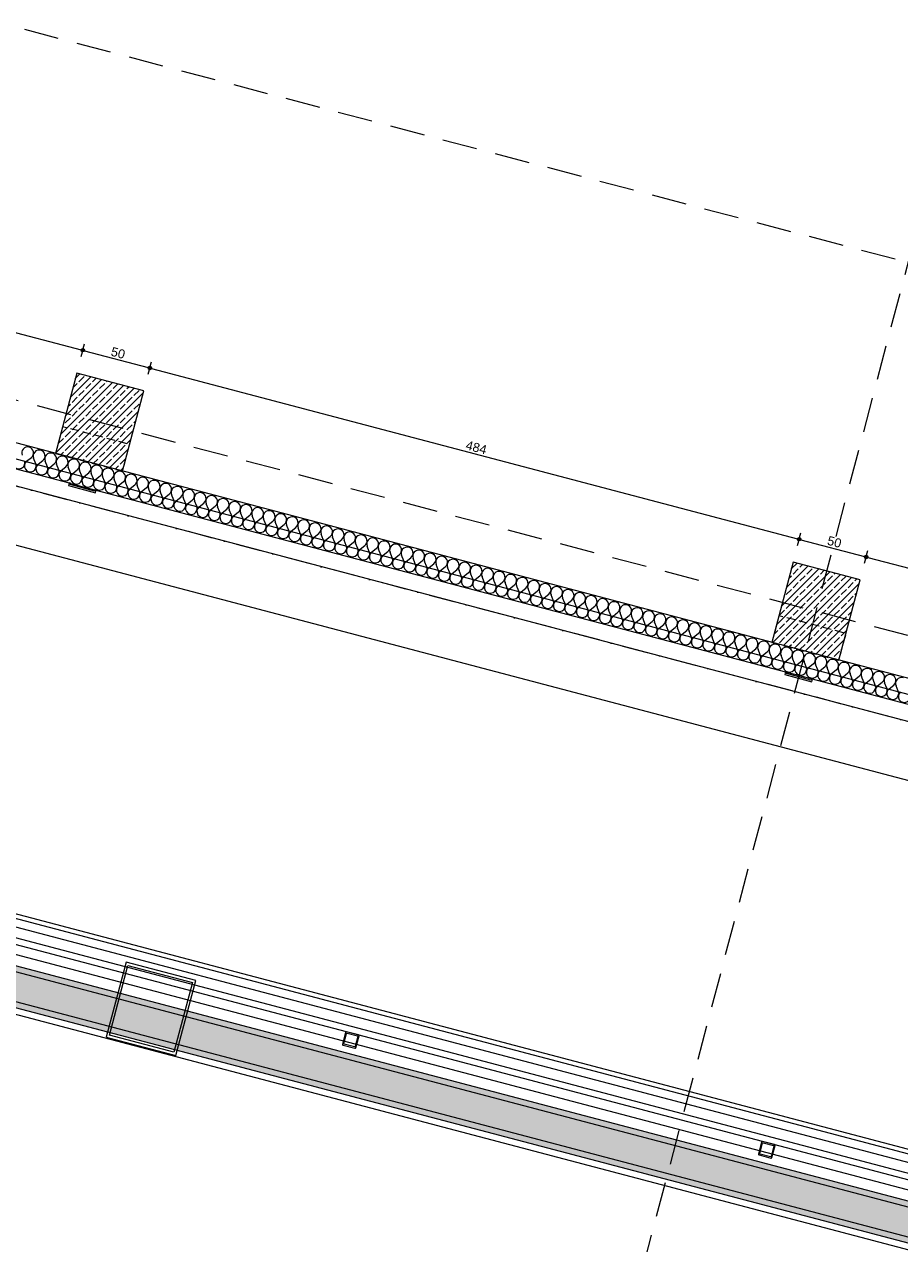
# Model space of a CAD drawing. Header units: millimetres. Extents: x -176817 to 18864955, y -12996033 to 201123.
# Tile 23 of 256: x 42398 to 48706, y 17323 to 26113. Entities that reach past the tile are written whole.
import ezdxf
from ezdxf.enums import TextEntityAlignment as Align

# ---------------------------------------------------------------- set-up
doc = ezdxf.new("R2010")
doc.units = ezdxf.units.MM
doc.header["$MEASUREMENT"] = 0
for name, pattern in [('Kropki i Kreski', [360, 180, -90, 0, -90]), ('Przerywana długa', [390, 250, -140]), ('Przerywana gęsta', [90, 60, -30])]:
    doc.linetypes.add(name, pattern=pattern)
for name, color, linetype in [('213-A Wymiarowanie wewnętrzne', 7, 'Continuous'), ('231-A Ściany zewnętrzne', 7, 'Continuous'), ('291-A Obróbka blacharska', 7, 'Continuous'), ('292-PPOŻ - Linie', 7, 'Continuous'), ('410-K Osie', 7, 'Continuous'), ('440-K Słupy', 7, 'Continuous'), ('822-IST-Brama zachodnia belki', 7, 'Continuous'), ('822-IST-Brama zachodnia słupy', 7, 'Continuous')]:
    doc.layers.add(name, color=color, linetype=linetype)
doc.styles.add('STYL_AUTOMATYCZNY_4', font='arial.ttf')
doc.styles.add('STYL_AUTOMATYCZNY_8', font='ARIALN.TTF')
doc.dimstyles.new('STYL_AUTOMATYCZNY__2', dxfattribs={"dimtxt": 64.999998, "dimasz": 47.5, "dimexe": 0.18, "dimexo": 0.0625, "dimgap": 0, "dimtad": 1, "dimdec": 1, "dimlfac": 0.1, "dimzin": 0, "dimdsep": 46, "dimtxsty": 'STYL_AUTOMATYCZNY_4', "dimblk": 'ARROWHEAD_11', "dimblk1": 'ARROWHEAD_11', "dimblk2": 'ARROWHEAD_11', "dimcen": 0.09, "dimclrd": 1, "dimclre": 1, "dimclrt": 1, "dimazin": 0, "dimtfac": 1, "dimtdec": 4, "dimtmove": 0, "dimatfit": 3, "dimfxl": 0, "dimtolj": 1, "dimtzin": 0, "dimarcsym": 0})
doc.dimstyles.new('STYL_AUTOMATYCZNY__3', dxfattribs={"dimtxt": 64.999998, "dimasz": 47.5, "dimexe": 0.18, "dimexo": 0.0625, "dimgap": 0, "dimtad": 1, "dimdec": 1, "dimlfac": 0.1, "dimzin": 0, "dimdsep": 46, "dimtxsty": 'STYL_AUTOMATYCZNY_4', "dimblk": 'ARROWHEAD_11', "dimblk1": 'ARROWHEAD_11', "dimblk2": 'ARROWHEAD_11', "dimcen": 0.09, "dimclrd": 30, "dimclre": 30, "dimclrt": 30, "dimazin": 0, "dimtfac": 1, "dimtdec": 4, "dimtmove": 0, "dimatfit": 3, "dimfxl": 0, "dimtolj": 1, "dimtzin": 0, "dimarcsym": 0})
pattern_1 = [(45, (0, 0), (-49.497475, 49.497475), []), (45, (-24.75, 24.75), (-49.497475, 49.497475), [52.5, -17.5])]

# ---------------------------------------------------------------- blocks, each defined once
blk = doc.blocks.new('Strop_44_2', base_point=(42622, 23018.8))
at = {"layer": '440-K Słupy', "color": 7, "linetype": 'Przerywana gęsta', "lineweight": 0, "flags": 128}
blk.add_lwpolyline([(42622, 23018.8), (43105.4, 22891.2), (43156.5, 23084.6), (42673, 23212.2)], close=True, dxfattribs=at)
blk = doc.blocks.new('Strop_45_2', base_point=(47785.2, 21656.3))
at = {"layer": '440-K Słupy', "color": 7, "linetype": 'Przerywana gęsta', "lineweight": 0, "flags": 128}
blk.add_lwpolyline([(47785.2, 21656.3), (48268.7, 21528.8), (48319.7, 21722.1), (47836.3, 21849.7)], close=True, dxfattribs=at)
blk = doc.blocks.new('*X1315')
at = {"layer": '231-A Ściany zewnętrzne', "color": 7, "linetype": 'Continuous', "lineweight": 0}
for p, q in [((42413.9, 22962.9), (42447.6, 22989.5)), ((42480.3, 22945.4), (42464.1, 22985.1)), ((42496.8, 22941), (42530.4, 22967.6)), ((42563.1, 22923.5), (42547, 22963.2)), ((42579.7, 22919.1), (42613.3, 22945.7)), ((42646, 22901.6), (42629.9, 22941.3)), ((42662.6, 22897.3), (42696.2, 22923.8)), ((42728.9, 22879.8), (42712.8, 22919.5)), ((42745.5, 22875.4), (42779.1, 22902)), ((42811.8, 22857.9), (42795.6, 22897.6)), ((42828.3, 22853.5), (42861.9, 22880.1)), ((42894.6, 22836), (42878.5, 22875.7)), ((42911.2, 22831.6), (42944.8, 22858.2)), ((42977.5, 22814.1), (42961.4, 22853.9)), ((42994.1, 22809.8), (43027.7, 22836.4)), ((43060.4, 22792.3), (43044.3, 22832)), ((43077, 22787.9), (43110.6, 22814.5)), ((43143.3, 22770.4), (43127.2, 22810.1)), ((43159.8, 22766), (43193.5, 22792.6)), ((43226.1, 22748.5), (43210, 22788.3)), ((43242.7, 22744.2), (43276.3, 22770.8)), ((43309, 22726.7), (43292.9, 22766.4)), ((43325.6, 22722.3), (43359.2, 22748.9)), ((43391.9, 22704.8), (43375.8, 22744.5)), ((43408.5, 22700.4), (43442.1, 22727)), ((43474.8, 22682.9), (43458.7, 22722.6)), ((43491.4, 22678.6), (43525, 22705.2)), ((43557.7, 22661.1), (43541.5, 22700.8)), ((43574.2, 22656.7), (43607.8, 22683.3)), ((43640.5, 22639.2), (43624.4, 22678.9)), ((43657.1, 22634.8), (43690.7, 22661.4)), ((43723.4, 22617.3), (43707.3, 22657)), ((43740, 22613), (43773.6, 22639.5)), ((43806.3, 22595.5), (43790.2, 22635.2)), ((43822.9, 22591.1), (43856.5, 22617.7)), ((43889.2, 22573.6), (43873.1, 22613.3)), ((43905.7, 22569.2), (43939.4, 22595.8)), ((43972, 22551.7), (43955.9, 22591.4)), ((43988.6, 22547.3), (44022.2, 22573.9)), ((44054.9, 22529.8), (44038.8, 22569.6)), ((44071.5, 22525.5), (44105.1, 22552.1)), ((44137.8, 22508), (44121.7, 22547.7)), ((44154.4, 22503.6), (44188, 22530.2)), ((44220.7, 22486.1), (44204.6, 22525.8)), ((44237.3, 22481.7), (44270.9, 22508.3)), ((44303.6, 22464.2), (44287.4, 22504)), ((44320.1, 22459.9), (44353.7, 22486.5)), ((44386.4, 22442.4), (44370.3, 22482.1)), ((44403, 22438), (44436.6, 22464.6)), ((44469.3, 22420.5), (44453.2, 22460.2)), ((44485.9, 22416.1), (44519.5, 22442.7)), ((44552.2, 22398.6), (44536.1, 22438.3)), ((44568.8, 22394.3), (44602.4, 22420.8)), ((44635.1, 22376.8), (44618.9, 22416.5)), ((44651.6, 22372.4), (44685.3, 22399)), ((44717.9, 22354.9), (44701.8, 22394.6)), ((44734.5, 22350.5), (44768.1, 22377.1)), ((44800.8, 22333), (44784.7, 22372.7)), ((44817.4, 22328.7), (44851, 22355.2)), ((44883.7, 22311.2), (44867.6, 22350.9)), ((44900.3, 22306.8), (44933.9, 22333.4)), ((44966.6, 22289.3), (44950.5, 22329)), ((44983.2, 22284.9), (45016.8, 22311.5)), ((45049.5, 22267.4), (45033.3, 22307.1)), ((45066, 22263), (45099.6, 22289.6)), ((45132.3, 22245.5), (45116.2, 22285.3)), ((45148.9, 22241.2), (45182.5, 22267.8)), ((45215.2, 22223.7), (45199.1, 22263.4)), ((45231.8, 22219.3), (45265.4, 22245.9)), ((45298.1, 22201.8), (45282, 22241.5)), ((45314.7, 22197.4), (45348.3, 22224)), ((45381, 22179.9), (45364.8, 22219.7)), ((45397.5, 22175.6), (45431.1, 22202.2)), ((45463.8, 22158.1), (45447.7, 22197.8)), ((45480.4, 22153.7), (45514, 22180.3)), ((45546.7, 22136.2), (45530.6, 22175.9)), ((45563.3, 22131.8), (45596.9, 22158.4)), ((45629.6, 22114.3), (45613.5, 22154)), ((45646.2, 22110), (45679.8, 22136.5)), ((45712.5, 22092.5), (45696.4, 22132.2)), ((45729, 22088.1), (45762.7, 22114.7)), ((45795.3, 22070.6), (45779.2, 22110.3)), ((45811.9, 22066.2), (45845.5, 22092.8)), ((45878.2, 22048.7), (45862.1, 22088.4)), ((45894.8, 22044.4), (45928.4, 22070.9)), ((45961.1, 22026.9), (45945, 22066.6)), ((45977.7, 22022.5), (46011.3, 22049.1)), ((46044, 22005), (46027.9, 22044.7)), ((46060.6, 22000.6), (46094.2, 22027.2)), ((46126.9, 21983.1), (46110.7, 22022.8)), ((46143.4, 21978.7), (46177, 22005.3)), ((46209.7, 21961.2), (46193.6, 22001)), ((46226.3, 21956.9), (46259.9, 21983.5)), ((46292.6, 21939.4), (46276.5, 21979.1)), ((46309.2, 21935), (46342.8, 21961.6)), ((46375.5, 21917.5), (46359.4, 21957.2)), ((46392.1, 21913.1), (46425.7, 21939.7)), ((46458.4, 21895.6), (46442.3, 21935.4)), ((46474.9, 21891.3), (46508.6, 21917.9)), ((46541.2, 21873.8), (46525.1, 21913.5)), ((46557.8, 21869.4), (46591.4, 21896)), ((46624.1, 21851.9), (46608, 21891.6)), ((46640.7, 21847.5), (46674.3, 21874.1)), ((46707, 21830), (46690.9, 21869.7)), ((46723.6, 21825.7), (46757.2, 21852.2)), ((46789.9, 21808.2), (46773.8, 21847.9)), ((46806.5, 21803.8), (46840.1, 21830.4)), ((46872.8, 21786.3), (46856.6, 21826)), ((46889.3, 21781.9), (46922.9, 21808.5)), ((46955.6, 21764.4), (46939.5, 21804.1)), ((46972.2, 21760.1), (47005.8, 21786.6)), ((47038.5, 21742.6), (47022.4, 21782.3)), ((47055.1, 21738.2), (47088.7, 21764.8)), ((47121.4, 21720.7), (47105.3, 21760.4)), ((47138, 21716.3), (47171.6, 21742.9)), ((47204.3, 21698.8), (47188.2, 21738.5)), ((47220.8, 21694.4), (47254.5, 21721)), ((47287.1, 21676.9), (47271, 21716.7)), ((47303.7, 21672.6), (47337.3, 21699.2)), ((47370, 21655.1), (47353.9, 21694.8)), ((47386.6, 21650.7), (47420.2, 21677.3)), ((47452.9, 21633.2), (47436.8, 21672.9)), ((47469.5, 21628.8), (47503.1, 21655.4)), ((47535.8, 21611.3), (47519.7, 21651.1)), ((47552.4, 21607), (47586, 21633.6)), ((47618.7, 21589.5), (47602.5, 21629.2)), ((47635.2, 21585.1), (47668.8, 21611.7)), ((47701.5, 21567.6), (47685.4, 21607.3)), ((47718.1, 21563.2), (47751.7, 21589.8)), ((47784.4, 21545.7), (47768.3, 21585.4)), ((47801, 21541.4), (47834.6, 21567.9)), ((47867.3, 21523.9), (47851.2, 21563.6)), ((47883.9, 21519.5), (47917.5, 21546.1)), ((47950.2, 21502), (47934, 21541.7)), ((47966.7, 21497.6), (48000.3, 21524.2)), ((48033, 21480.1), (48016.9, 21519.8)), ((48049.6, 21475.8), (48083.2, 21502.3)), ((48115.9, 21458.3), (48099.8, 21498)), ((48132.5, 21453.9), (48166.1, 21480.5)), ((48198.8, 21436.4), (48182.7, 21476.1)), ((48215.4, 21432), (48249, 21458.6)), ((48281.7, 21414.5), (48265.6, 21454.2)), ((48298.2, 21410.1), (48331.9, 21436.7)), ((48364.6, 21392.6), (48348.4, 21432.4)), ((48381.1, 21388.3), (48414.7, 21414.9)), ((48447.4, 21370.8), (48431.3, 21410.5)), ((48464, 21366.4), (48497.6, 21393)), ((48530.3, 21348.9), (48514.2, 21388.6)), ((48546.9, 21344.5), (48580.5, 21371.1)), ((48613.2, 21327), (48597.1, 21366.8)), ((48629.8, 21322.7), (48663.4, 21349.3)), ((48696.1, 21305.2), (48679.9, 21344.9))]:
    blk.add_line(p, q, dxfattribs=at)
for centre, start, end in [((42421, 23023.1), 75.21803, 202.08793), ((42421, 23023.1), 308.34814, 75.21803), ((42503.8, 23001.2), 75.21803, 202.08793), ((42503.8, 23001.2), 308.34814, 75.21803), ((42357.7, 22951.1), 128.34814, 22.08793), ((42440.5, 22929.2), 128.34814, 22.08793), ((42586.7, 22979.3), 75.21803, 202.08793), ((42586.7, 22979.3), 308.34814, 75.21803), ((42669.6, 22957.5), 75.21803, 202.08793), ((42669.6, 22957.5), 308.34814, 75.21803), ((42752.5, 22935.6), 75.21803, 202.08793), ((42752.5, 22935.6), 308.34814, 75.21803), ((42835.4, 22913.7), 75.21803, 202.08793), ((42835.4, 22913.7), 308.34814, 75.21803), ((42523.4, 22907.4), 128.34814, 22.08793), ((42606.3, 22885.5), 128.34814, 22.08793), ((42689.2, 22863.6), 128.34814, 22.08793), ((42772, 22841.8), 128.34814, 22.08793), ((42854.9, 22819.9), 128.34814, 22.08793), ((42918.2, 22891.8), 75.21803, 202.08793), ((42918.2, 22891.8), 308.34814, 75.21803), ((43001.1, 22870), 75.21803, 202.08793), ((43001.1, 22870), 308.34814, 75.21803), ((43084, 22848.1), 75.21803, 202.08793), ((43084, 22848.1), 308.34814, 75.21803), ((43166.9, 22826.2), 75.21803, 202.08793), ((43166.9, 22826.2), 308.34814, 75.21803), ((42937.8, 22798), 128.34814, 22.08793), ((43020.7, 22776.2), 128.34814, 22.08793), ((43103.6, 22754.3), 128.34814, 22.08793), ((43186.4, 22732.4), 128.34814, 22.08793), ((43249.7, 22804.4), 75.21803, 202.08793), ((43249.7, 22804.4), 308.34814, 75.21803), ((43332.6, 22782.5), 75.21803, 202.08793), ((43332.6, 22782.5), 308.34814, 75.21803), ((43415.5, 22760.6), 75.21803, 202.08793), ((43415.5, 22760.6), 308.34814, 75.21803), ((43498.4, 22738.8), 75.21803, 202.08793), ((43498.4, 22738.8), 308.34814, 75.21803), ((43269.3, 22710.6), 128.34814, 22.08793), ((43352.2, 22688.7), 128.34814, 22.08793), ((43435.1, 22666.8), 128.34814, 22.08793), ((43517.9, 22644.9), 128.34814, 22.08793), ((43581.3, 22716.9), 75.21803, 202.08793), ((43581.3, 22716.9), 308.34814, 75.21803), ((43664.1, 22695), 75.21803, 202.08793), ((43664.1, 22695), 308.34814, 75.21803), ((43747, 22673.2), 75.21803, 202.08793), ((43747, 22673.2), 308.34814, 75.21803), ((43829.9, 22651.3), 75.21803, 202.08793), ((43829.9, 22651.3), 308.34814, 75.21803), ((43600.8, 22623.1), 128.34814, 22.08793), ((43683.7, 22601.2), 128.34814, 22.08793), ((43766.6, 22579.3), 128.34814, 22.08793), ((43849.5, 22557.5), 128.34814, 22.08793), ((43912.8, 22629.4), 75.21803, 202.08793), ((43912.8, 22629.4), 308.34814, 75.21803), ((43995.6, 22607.5), 75.21803, 202.08793), ((43995.6, 22607.5), 308.34814, 75.21803), ((44078.5, 22585.7), 75.21803, 202.08793), ((44078.5, 22585.7), 308.34814, 75.21803), ((44161.4, 22563.8), 75.21803, 202.08793), ((44161.4, 22563.8), 308.34814, 75.21803), ((43932.3, 22535.6), 128.34814, 22.08793), ((44015.2, 22513.7), 128.34814, 22.08793), ((44098.1, 22491.9), 128.34814, 22.08793), ((44181, 22470), 128.34814, 22.08793), ((44244.3, 22541.9), 75.21803, 202.08793), ((44244.3, 22541.9), 308.34814, 75.21803), ((44327.2, 22520.1), 75.21803, 202.08793), ((44327.2, 22520.1), 308.34814, 75.21803), ((44410, 22498.2), 75.21803, 202.08793), ((44410, 22498.2), 308.34814, 75.21803), ((44492.9, 22476.3), 75.21803, 202.08793), ((44492.9, 22476.3), 308.34814, 75.21803), ((44263.8, 22448.1), 128.34814, 22.08793), ((44346.7, 22426.3), 128.34814, 22.08793), ((44429.6, 22404.4), 128.34814, 22.08793), ((44512.5, 22382.5), 128.34814, 22.08793), ((44575.8, 22454.5), 75.21803, 202.08793), ((44575.8, 22454.5), 308.34814, 75.21803), ((44658.7, 22432.6), 75.21803, 202.08793), ((44658.7, 22432.6), 308.34814, 75.21803), ((44741.5, 22410.7), 75.21803, 202.08793), ((44741.5, 22410.7), 308.34814, 75.21803), ((44824.4, 22388.9), 75.21803, 202.08793), ((44824.4, 22388.9), 308.34814, 75.21803), ((44595.4, 22360.6), 128.34814, 22.08793), ((44678.2, 22338.8), 128.34814, 22.08793), ((44761.1, 22316.9), 128.34814, 22.08793), ((44844, 22295), 128.34814, 22.08793), ((44907.3, 22367), 75.21803, 202.08793), ((44907.3, 22367), 308.34814, 75.21803), ((44990.2, 22345.1), 75.21803, 202.08793), ((44990.2, 22345.1), 308.34814, 75.21803), ((45073, 22323.2), 75.21803, 202.08793), ((45073, 22323.2), 308.34814, 75.21803), ((45155.9, 22301.4), 75.21803, 202.08793), ((45155.9, 22301.4), 308.34814, 75.21803), ((44926.9, 22273.2), 128.34814, 22.08793), ((45009.7, 22251.3), 128.34814, 22.08793), ((45092.6, 22229.4), 128.34814, 22.08793), ((45175.5, 22207.6), 128.34814, 22.08793), ((45238.8, 22279.5), 75.21803, 202.08793), ((45238.8, 22279.5), 308.34814, 75.21803), ((45321.7, 22257.6), 75.21803, 202.08793), ((45321.7, 22257.6), 308.34814, 75.21803), ((45404.6, 22235.8), 75.21803, 202.08793), ((45404.6, 22235.8), 308.34814, 75.21803), ((45487.4, 22213.9), 75.21803, 202.08793), ((45487.4, 22213.9), 308.34814, 75.21803), ((45258.4, 22185.7), 128.34814, 22.08793), ((45341.3, 22163.8), 128.34814, 22.08793), ((45424.1, 22142), 128.34814, 22.08793), ((45507, 22120.1), 128.34814, 22.08793), ((45570.3, 22192), 75.21803, 202.08793), ((45570.3, 22192), 308.34814, 75.21803), ((45653.2, 22170.2), 75.21803, 202.08793), ((45653.2, 22170.2), 308.34814, 75.21803), ((45736.1, 22148.3), 75.21803, 202.08793), ((45736.1, 22148.3), 308.34814, 75.21803), ((45818.9, 22126.4), 75.21803, 202.08793), ((45818.9, 22126.4), 308.34814, 75.21803), ((45589.9, 22098.2), 128.34814, 22.08793), ((45672.8, 22076.3), 128.34814, 22.08793), ((45755.6, 22054.5), 128.34814, 22.08793), ((45838.5, 22032.6), 128.34814, 22.08793), ((45901.8, 22104.6), 75.21803, 202.08793), ((45901.8, 22104.6), 308.34814, 75.21803), ((45984.7, 22082.7), 75.21803, 202.08793), ((45984.7, 22082.7), 308.34814, 75.21803), ((46067.6, 22060.8), 75.21803, 202.08793), ((46067.6, 22060.8), 308.34814, 75.21803), ((46150.5, 22038.9), 75.21803, 202.08793), ((46150.5, 22038.9), 308.34814, 75.21803), ((45921.4, 22010.7), 128.34814, 22.08793), ((46004.3, 21988.9), 128.34814, 22.08793), ((46087.1, 21967), 128.34814, 22.08793), ((46170, 21945.1), 128.34814, 22.08793), ((46233.3, 22017.1), 75.21803, 202.08793), ((46233.3, 22017.1), 308.34814, 75.21803), ((46316.2, 21995.2), 75.21803, 202.08793), ((46316.2, 21995.2), 308.34814, 75.21803), ((46399.1, 21973.3), 75.21803, 202.08793), ((46399.1, 21973.3), 308.34814, 75.21803), ((46482, 21951.5), 75.21803, 202.08793), ((46482, 21951.5), 308.34814, 75.21803), ((46252.9, 21923.3), 128.34814, 22.08793), ((46335.8, 21901.4), 128.34814, 22.08793), ((46418.7, 21879.5), 128.34814, 22.08793), ((46501.5, 21857.7), 128.34814, 22.08793), ((46564.8, 21929.6), 75.21803, 202.08793), ((46564.8, 21929.6), 308.34814, 75.21803), ((46647.7, 21907.7), 75.21803, 202.08793), ((46647.7, 21907.7), 308.34814, 75.21803), ((46730.6, 21885.9), 75.21803, 202.08793), ((46730.6, 21885.9), 308.34814, 75.21803), ((46813.5, 21864), 75.21803, 202.08793), ((46813.5, 21864), 308.34814, 75.21803), ((46584.4, 21835.8), 128.34814, 22.08793), ((46667.3, 21813.9), 128.34814, 22.08793), ((46750.2, 21792), 128.34814, 22.08793), ((46833, 21770.2), 128.34814, 22.08793), ((46896.4, 21842.1), 75.21803, 202.08793), ((46896.4, 21842.1), 308.34814, 75.21803), ((46979.2, 21820.3), 75.21803, 202.08793), ((46979.2, 21820.3), 308.34814, 75.21803), ((47062.1, 21798.4), 75.21803, 202.08793), ((47062.1, 21798.4), 308.34814, 75.21803), ((47145, 21776.5), 75.21803, 202.08793), ((47145, 21776.5), 308.34814, 75.21803), ((46915.9, 21748.3), 128.34814, 22.08793), ((46998.8, 21726.4), 128.34814, 22.08793), ((47081.7, 21704.6), 128.34814, 22.08793), ((47164.6, 21682.7), 128.34814, 22.08793), ((47227.9, 21754.6), 75.21803, 202.08793), ((47227.9, 21754.6), 308.34814, 75.21803), ((47310.7, 21732.8), 75.21803, 202.08793), ((47310.7, 21732.8), 308.34814, 75.21803), ((47393.6, 21710.9), 75.21803, 202.08793), ((47393.6, 21710.9), 308.34814, 75.21803), ((47476.5, 21689), 75.21803, 202.08793), ((47476.5, 21689), 308.34814, 75.21803), ((47247.4, 21660.8), 128.34814, 22.08793), ((47330.3, 21639), 128.34814, 22.08793), ((47413.2, 21617.1), 128.34814, 22.08793), ((47496.1, 21595.2), 128.34814, 22.08793), ((47559.4, 21667.2), 75.21803, 202.08793), ((47559.4, 21667.2), 308.34814, 75.21803), ((47642.2, 21645.3), 75.21803, 202.08793), ((47642.2, 21645.3), 308.34814, 75.21803), ((47725.1, 21623.4), 75.21803, 202.08793), ((47725.1, 21623.4), 308.34814, 75.21803), ((47808, 21601.6), 75.21803, 202.08793), ((47808, 21601.6), 308.34814, 75.21803), ((47578.9, 21573.4), 128.34814, 22.08793), ((47661.8, 21551.5), 128.34814, 22.08793), ((47744.7, 21529.6), 128.34814, 22.08793), ((47827.6, 21507.7), 128.34814, 22.08793), ((47890.9, 21579.7), 75.21803, 202.08793), ((47890.9, 21579.7), 308.34814, 75.21803), ((47973.8, 21557.8), 75.21803, 202.08793), ((47973.8, 21557.8), 308.34814, 75.21803), ((48056.6, 21536), 75.21803, 202.08793), ((48056.6, 21536), 308.34814, 75.21803), ((48139.5, 21514.1), 75.21803, 202.08793), ((48139.5, 21514.1), 308.34814, 75.21803), ((48222.4, 21492.2), 75.21803, 202.08793), ((47910.5, 21485.9), 128.34814, 22.08793), ((47993.3, 21464), 128.34814, 22.08793), ((48076.2, 21442.1), 128.34814, 22.08793), ((48159.1, 21420.3), 128.34814, 22.08793), ((48222.4, 21492.2), 308.34814, 75.21803), ((48305.3, 21470.3), 75.21803, 202.08793), ((48305.3, 21470.3), 308.34814, 75.21803), ((48388.1, 21448.5), 75.21803, 202.08793), ((48388.1, 21448.5), 308.34814, 75.21803), ((48471, 21426.6), 75.21803, 202.08793), ((48471, 21426.6), 308.34814, 75.21803), ((48553.9, 21404.7), 75.21803, 202.08793), ((48242, 21398.4), 128.34814, 22.08793), ((48324.8, 21376.5), 128.34814, 22.08793), ((48407.7, 21354.7), 128.34814, 22.08793), ((48490.6, 21332.8), 128.34814, 22.08793), ((48553.9, 21404.7), 308.34814, 75.21803), ((48636.8, 21382.9), 75.21803, 202.08793), ((48636.8, 21382.9), 308.34814, 75.21803), ((48719.7, 21361), 75.21803, 202.08793), ((48573.5, 21310.9), 128.34814, 22.08793), ((48656.3, 21289.1), 128.34814, 22.08793), ((48739.2, 21267.2), 128.34814, 22.08793)]:
    blk.add_arc(centre, 42.9, start, end, dxfattribs=at)
blk = doc.blocks.new('Ściana_166_2', base_point=(37710.1, 24314.9))
at = {"layer": '231-A Ściany zewnętrzne', "color": 7, "linetype": 'Continuous', "lineweight": 0, "flags": 128}
for points in [[(55665.6, 19576.9), (40485.2, 23582.6)], [(40439.3, 23408.6), (42721.1, 22806.5)], [(42730.8, 22803.9), (47884.4, 21444)], [(47894, 21441.5), (53037.8, 20084.2)]]:
    blk.add_lwpolyline(points, dxfattribs=at)
at = {"layer": '231-A Ściany zewnętrzne', "color": 7, "lineweight": 0}
blk.add_blockref('*X1315', (0, 0), dxfattribs=at)
blk = doc.blocks.new('Słup_35_2', base_point=(47748.7, 17999.4))
at = {"layer": '822-IST-Brama zachodnia słupy', "color": 254, "linetype": 'Continuous', "lineweight": 0, "true_color": 0xcccccc, "flags": 128}
for points in [[(47693.4, 17962.3), (47778.4, 17939.9, 0.414214), (47785.8, 17944.1), (47808.2, 18029.2, 0.414214), (47804, 18036.6), (47718.9, 18059, 0.414214), (47711.5, 18054.7), (47689.1, 17969.7, 0.414214)], [(47698.4, 17973.4), (47717.7, 18046.9, -0.414214), (47722.6, 18049.7), (47796.1, 18030.4, -0.414214), (47799, 18025.5), (47779.6, 17952, -0.414214), (47774.7, 17949.1), (47701.2, 17968.5, -0.414214)]]:
    blk.add_lwpolyline(points, format="xyb", close=True, dxfattribs=at)
blk = doc.blocks.new('Słup_36_2', base_point=(44749.8, 18790.8))
at = {"layer": '822-IST-Brama zachodnia słupy', "color": 254, "linetype": 'Continuous', "lineweight": 0, "true_color": 0xcccccc, "flags": 128}
for points in [[(44694.5, 18753.6), (44779.6, 18731.2, 0.414214), (44786.9, 18735.5), (44809.4, 18820.5, 0.414214), (44805.1, 18827.9), (44720, 18850.3, 0.414214), (44712.7, 18846.1), (44690.3, 18761, 0.414214)], [(44699.5, 18764.7), (44718.9, 18838.2, -0.414214), (44723.8, 18841.1), (44797.3, 18821.7, -0.414214), (44800.1, 18816.8), (44780.7, 18743.3, -0.414214), (44775.9, 18740.5), (44702.4, 18759.8, -0.414214)]]:
    blk.add_lwpolyline(points, format="xyb", close=True, dxfattribs=at)
blk = doc.blocks.new('Słup_39_2', base_point=(43310.1, 19015.5))
at = {"layer": '822-IST-Brama zachodnia słupy', "color": 254, "linetype": 'Continuous', "lineweight": 0, "true_color": 0xcccccc, "flags": 128}
for points in [[(42987.2, 18811.1), (43490, 18678.5), (43632.9, 19219.9), (43130.1, 19352.6)], [(43011.7, 18825.4), (43144.3, 19328.2), (43608.5, 19205.7), (43475.8, 18702.9)]]:
    blk.add_lwpolyline(points, close=True, dxfattribs=at)
blk = doc.blocks.new('Słup_110_2', base_point=(48103.5, 21882.6))
at = {"layer": '440-K Słupy', "linetype": 'Continuous', "lineweight": 0, "true_color": 0x000000}
h = blk.add_hatch(dxfattribs=at)
h.set_pattern_fill('Beton_zbrojony_0002', color=18, style=0, pattern_type=2)
h.set_pattern_definition(pattern_1)
h.paths.add_polyline_path([(47938.3, 22236.5), (47785.2, 21656.3), (48268.7, 21528.7), (48421.8, 22108.9)])
at = {"layer": '440-K Słupy', "color": 7, "linetype": 'Continuous', "lineweight": 0, "flags": 128}
blk.add_lwpolyline([(48268.7, 21528.7), (48421.8, 22108.9), (47938.3, 22236.5), (47785.2, 21656.3)], dxfattribs=at)
blk = doc.blocks.new('Słup_220_2', base_point=(42940.3, 23245.1))
at = {"layer": '440-K Słupy', "linetype": 'Continuous', "lineweight": 0, "true_color": 0x000000}
h = blk.add_hatch(dxfattribs=at)
h.set_pattern_fill('Beton_zbrojony_0002', color=18, style=0, pattern_type=2)
h.set_pattern_definition(pattern_1)
h.paths.add_polyline_path([(42775.1, 23598.9), (42622, 23018.8), (43105.4, 22891.2), (43258.5, 23471.3)])
at = {"layer": '440-K Słupy', "color": 7, "linetype": 'Continuous', "lineweight": 0, "flags": 128}
blk.add_lwpolyline([(43105.4, 22891.2), (43258.5, 23471.3), (42775.1, 23598.9), (42622, 23018.8)], dxfattribs=at)
blk = doc.blocks.new('Słup_221_2', base_point=(42817.8, 22780.9))
at = {"layer": '291-A Obróbka blacharska', "color": 7, "linetype": 'Continuous', "lineweight": 0, "flags": 128}
blk.add_lwpolyline([(42909.3, 22736), (42914.4, 22755.3), (42904.8, 22757.9), (42902.2, 22748.2), (42728.2, 22794.3), (42730.8, 22804), (42721.1, 22806.6), (42716, 22787.2)], close=True, dxfattribs=at)
blk = doc.blocks.new('Słup_249_2', base_point=(47981.1, 21418.5))
at = {"layer": '291-A Obróbka blacharska', "color": 7, "linetype": 'Continuous', "lineweight": 0, "flags": 128}
blk.add_lwpolyline([(48072.6, 21373.5), (48077.7, 21392.9), (48068, 21395.4), (48065.5, 21385.8), (47891.5, 21431.9), (47894.1, 21441.6), (47884.4, 21444.1), (47879.3, 21424.8)], close=True, dxfattribs=at)
blk = doc.blocks.new('Belka_31_2', base_point=(62404, -2886.1))
at = {"layer": '822-IST-Brama zachodnia belki', "linetype": 'Continuous', "lineweight": 0, "true_color": 0x666666}
for points in [[(37409.6, 20367.2), (66513.4, 12687.5), (66566.9, 12890), (37463.1, 20569.7)], [(37463.1, 20569.7), (66566.9, 12890), (66577.6, 12930.5), (37473.8, 20610.2)], [(37409.6, 20367.2), (37399, 20326.7), (66502.8, 12647), (66513.4, 12687.5)]]:
    blk.add_hatch(color=251, dxfattribs=at).paths.add_polyline_path(points)
at = {"layer": '822-IST-Brama zachodnia belki', "color": 254, "linetype": 'Continuous', "lineweight": 0, "true_color": 0xcccccc}
for p, q in [((37463.1, 20569.7), (66566.9, 12890)), ((37473.8, 20610.2), (66577.6, 12930.5)), ((37399, 20326.7), (66502.8, 12647)), ((37409.6, 20367.2), (66513.4, 12687.5))]:
    blk.add_line(p, q, dxfattribs=at)
at = {"layer": '822-IST-Brama zachodnia belki', "color": 254, "linetype": 'Continuous', "lineweight": 0, "true_color": 0xcccccc, "flags": 128}
for points in [[(66661.1, 13247), (37557.3, 20926.8)], [(66669.4, 13278.5), (37565.6, 20958.2)], [(66645.9, 13189.4), (37542.1, 20869.1)], [(66626.5, 13115.9), (37522.7, 20795.6)], [(66597.1, 13004.4), (37493.3, 20684.2)], [(66490.6, 12600.7), (37386.8, 20280.5)]]:
    blk.add_lwpolyline(points, dxfattribs=at)
blk = doc.blocks.new('Belka_32_2', base_point=(67430.3, 16162))
at = {"layer": '822-IST-Brama zachodnia belki', "color": 254, "linetype": 'Continuous', "lineweight": 0, "true_color": 0xcccccc}
for p, q in [((67430.3, 16162), (38326.5, 23841.8)), ((66614.7, 13071.3), (37510.9, 20751))]:
    blk.add_line(p, q, dxfattribs=at)
at = {"layer": '822-IST-Brama zachodnia belki', "color": 254, "linetype": 'Kropki i Kreski', "lineweight": 0, "true_color": 0xcccccc}
blk.add_line((67430.3, 16162), (38326.5, 23841.8), dxfattribs=at)
blk = doc.blocks.new('*D2952')
at = {"layer": '292-PPOŻ - Linie', "linetype": 'Continuous', "lineweight": 0}
for points in [[(31947.2, 25098.2), (31948.1, 25093.4), (31950.8, 25089.3), (31954.9, 25086.6), (31959.7, 25085.7), (31964.4, 25086.6), (31968.5, 25089.3), (31971.2, 25093.4), (31972.2, 25098.2), (31971.2, 25102.9), (31968.5, 25107), (31964.4, 25109.7), (31959.7, 25110.7), (31954.9, 25109.7), (31950.8, 25107), (31948.1, 25102.9)], [(81474.9, 12029), (81475.9, 12024.2), (81478.6, 12020.2), (81482.7, 12017.5), (81487.4, 12016.5), (81492.2, 12017.5), (81496.3, 12020.2), (81499, 12024.2), (81499.9, 12029), (81499, 12033.8), (81496.3, 12037.9), (81492.2, 12040.6), (81487.4, 12041.5), (81482.7, 12040.6), (81478.6, 12037.9), (81475.9, 12033.8)]]:
    blk.add_hatch(color=1, dxfattribs=at).paths.add_polyline_path(points)
at = {"layer": '292-PPOŻ - Linie', "color": 1, "linetype": 'Continuous', "lineweight": 0}
for p, q in [((31962.8, 25110.2), (31971.6, 25143.5)), ((31935.5, 25104.5), (31947.6, 25101.3)), ((31947.7, 25052.8), (31956.5, 25086.1)), ((31971.7, 25095), (81475.3, 12032.2)), ((81490.6, 12041.1), (81499.4, 12074.4)), ((81475.5, 11983.7), (81484.2, 12016.9)), ((81499.5, 12025.8), (81511.6, 12022.6))]:
    blk.add_line(p, q, dxfattribs=at)
for centre in [(31959.7, 25098.2), (81487.4, 12029)]:
    blk.add_circle(centre, 12.5, dxfattribs=at)
at = {"layer": '292-PPOŻ - Linie', "color": 1, "lineweight": 0, "insert": (56583.1, 18614.1), "char_height": 65, "attachment_point": 7, "rotation": 345.21803, "style": 'STYL_AUTOMATYCZNY_4'}
blk.add_mtext('\\A1;{\\pql;\\fArial|b0|i0|c238|p0;\\W1.000000;5\xa0122,3}', dxfattribs=at)
blk = doc.blocks.new('ARROWHEAD_11')
at = {"color": 0, "linetype": 'Continuous', "lineweight": 0}
blk.add_line((0, 0), (-1, 0), dxfattribs=at)
at = {"color": 0, "linetype": 'Continuous', "lineweight": 0, "const_width": 0.25, "flags": 128}
blk.add_lwpolyline([(-0.125, 0, 1), (0.125, 0, 1)], format="xyb", close=True, dxfattribs=at)
blk = doc.blocks.new('*D3127')
at = {"layer": '213-A Wymiarowanie wewnętrzne', "linetype": 'Continuous', "lineweight": 200}
for points in [[(38135.8, 24995.6), (38136.8, 24990.8), (38139.5, 24986.8), (38143.5, 24984.1), (38148.3, 24983.1), (38153.1, 24984.1), (38157.1, 24986.8), (38159.8, 24990.8), (38160.8, 24995.6), (38159.8, 25000.4), (38157.1, 25004.5), (38153.1, 25007.2), (38148.3, 25008.1), (38143.5, 25007.2), (38139.5, 25004.5), (38136.8, 25000.4)], [(42805.9, 23763.3), (42806.9, 23758.5), (42809.6, 23754.5), (42813.7, 23751.7), (42818.4, 23750.8), (42823.2, 23751.7), (42827.3, 23754.5), (42830, 23758.5), (42830.9, 23763.3), (42830, 23768.1), (42827.3, 23772.1), (42823.2, 23774.8), (42818.4, 23775.8), (42813.7, 23774.8), (42809.6, 23772.1), (42806.9, 23768.1)]]:
    blk.add_hatch(color=30, dxfattribs=at).paths.add_polyline_path(points)
at = {"layer": '213-A Wymiarowanie wewnętrzne', "color": 30, "linetype": 'Continuous', "lineweight": 0}
for p, q in [((38136.3, 24950.3), (38145.1, 24983.5)), ((38151.5, 25007.7), (38160.3, 25040.9)), ((38160.4, 24992.4), (42806.4, 23766.5))]:
    blk.add_line(p, q, dxfattribs=at)
blk.add_circle((38148.3, 24995.6), 12.5, dxfattribs=at)
at = {"layer": '213-A Wymiarowanie wewnętrzne', "color": 30, "lineweight": 200, "insert": (40414.8, 24411), "char_height": 65, "attachment_point": 7, "rotation": 345.21803, "style": 'STYL_AUTOMATYCZNY_4'}
blk.add_mtext('\\A1;{\\pql;\\fArial|b0|i0|c238|p0;\\W1.000000;483}', dxfattribs=at)
blk = doc.blocks.new('*D3128')
at = {"layer": '213-A Wymiarowanie wewnętrzne', "linetype": 'Continuous', "lineweight": 200}
for points in [[(42805.9, 23763.3), (42806.9, 23758.5), (42809.6, 23754.5), (42813.7, 23751.7), (42818.4, 23750.8), (42823.2, 23751.7), (42827.3, 23754.5), (42830, 23758.5), (42830.9, 23763.3), (42830, 23768.1), (42827.3, 23772.1), (42823.2, 23774.8), (42818.4, 23775.8), (42813.7, 23774.8), (42809.6, 23772.1), (42806.9, 23768.1)], [(43289.4, 23635.7), (43290.3, 23630.9), (43293.1, 23626.9), (43297.1, 23624.2), (43301.9, 23623.2), (43306.7, 23624.2), (43310.7, 23626.9), (43313.4, 23630.9), (43314.4, 23635.7), (43313.4, 23640.5), (43310.7, 23644.6), (43306.7, 23647.3), (43301.9, 23648.2), (43297.1, 23647.3), (43293.1, 23644.6), (43290.3, 23640.5)]]:
    blk.add_hatch(color=30, dxfattribs=at).paths.add_polyline_path(points)
at = {"layer": '213-A Wymiarowanie wewnętrzne', "color": 30, "linetype": 'Continuous', "lineweight": 0}
for p, q in [((42806.5, 23718), (42815.3, 23751.2)), ((42821.6, 23775.4), (42830.4, 23808.6)), ((42830.5, 23760.1), (43289.8, 23638.9))]:
    blk.add_line(p, q, dxfattribs=at)
blk.add_circle((42818.4, 23763.3), 12.5, dxfattribs=at)
at = {"layer": '213-A Wymiarowanie wewnętrzne', "color": 30, "lineweight": 200, "insert": (43015.6, 23724.7), "char_height": 65, "attachment_point": 7, "rotation": 345.21803, "style": 'STYL_AUTOMATYCZNY_4'}
blk.add_mtext('\\A1;{\\pql;\\fArial|b0|i0|c238|p0;\\W1.000000;50}', dxfattribs=at)
blk = doc.blocks.new('*D3129')
at = {"layer": '213-A Wymiarowanie wewnętrzne', "linetype": 'Continuous', "lineweight": 200}
for points in [[(43289.4, 23635.7), (43290.3, 23630.9), (43293.1, 23626.9), (43297.1, 23624.2), (43301.9, 23623.2), (43306.7, 23624.2), (43310.7, 23626.9), (43313.4, 23630.9), (43314.4, 23635.7), (43313.4, 23640.5), (43310.7, 23644.6), (43306.7, 23647.3), (43301.9, 23648.2), (43297.1, 23647.3), (43293.1, 23644.6), (43290.3, 23640.5)], [(47969.2, 22400.8), (47970.1, 22396.1), (47972.9, 22392), (47976.9, 22389.3), (47981.7, 22388.3), (47986.5, 22389.3), (47990.5, 22392), (47993.2, 22396.1), (47994.2, 22400.8), (47993.2, 22405.6), (47990.5, 22409.7), (47986.5, 22412.4), (47981.7, 22413.3), (47976.9, 22412.4), (47972.9, 22409.7), (47970.1, 22405.6)]]:
    blk.add_hatch(color=30, dxfattribs=at).paths.add_polyline_path(points)
at = {"layer": '213-A Wymiarowanie wewnętrzne', "color": 30, "linetype": 'Continuous', "lineweight": 0}
for p, q in [((43305.1, 23647.8), (43313.9, 23681)), ((43289.9, 23590.4), (43298.7, 23623.6)), ((43314, 23632.5), (47969.6, 22404))]:
    blk.add_line(p, q, dxfattribs=at)
blk.add_circle((43301.9, 23635.7), 12.5, dxfattribs=at)
at = {"layer": '213-A Wymiarowanie wewnętrzne', "color": 30, "lineweight": 200, "insert": (45573.2, 23049.8), "char_height": 65, "attachment_point": 7, "rotation": 345.21803, "style": 'STYL_AUTOMATYCZNY_4'}
blk.add_mtext('\\A1;{\\pql;\\fArial|b0|i0|c238|p0;\\W1.000000;484}', dxfattribs=at)
blk = doc.blocks.new('*D3130')
at = {"layer": '213-A Wymiarowanie wewnętrzne', "linetype": 'Continuous', "lineweight": 200}
for points in [[(47969.2, 22400.8), (47970.1, 22396.1), (47972.9, 22392), (47976.9, 22389.3), (47981.7, 22388.3), (47986.5, 22389.3), (47990.5, 22392), (47993.2, 22396.1), (47994.2, 22400.8), (47993.2, 22405.6), (47990.5, 22409.7), (47986.5, 22412.4), (47981.7, 22413.3), (47976.9, 22412.4), (47972.9, 22409.7), (47970.1, 22405.6)], [(48452.7, 22273.3), (48453.6, 22268.5), (48456.3, 22264.4), (48460.4, 22261.7), (48465.2, 22260.8), (48470, 22261.7), (48474, 22264.4), (48476.7, 22268.5), (48477.7, 22273.3), (48476.7, 22278), (48474, 22282.1), (48470, 22284.8), (48465.2, 22285.8), (48460.4, 22284.8), (48456.3, 22282.1), (48453.6, 22278)]]:
    blk.add_hatch(color=30, dxfattribs=at).paths.add_polyline_path(points)
at = {"layer": '213-A Wymiarowanie wewnętrzne', "color": 30, "linetype": 'Continuous', "lineweight": 0}
for p, q in [((47984.9, 22412.9), (47993.7, 22446.2)), ((47969.7, 22355.5), (47978.5, 22388.8)), ((47993.8, 22397.7), (48453.1, 22276.4))]:
    blk.add_line(p, q, dxfattribs=at)
blk.add_circle((47981.7, 22400.8), 12.5, dxfattribs=at)
at = {"layer": '213-A Wymiarowanie wewnętrzne', "color": 30, "lineweight": 200, "insert": (48178.8, 22362.3), "char_height": 65, "attachment_point": 7, "rotation": 345.21803, "style": 'STYL_AUTOMATYCZNY_4'}
blk.add_mtext('\\A1;{\\pql;\\fArial|b0|i0|c238|p0;\\W1.000000;50}', dxfattribs=at)
blk = doc.blocks.new('*D3131')
at = {"layer": '213-A Wymiarowanie wewnętrzne', "linetype": 'Continuous', "lineweight": 200}
for points in [[(48452.7, 22273.3), (48453.6, 22268.5), (48456.3, 22264.4), (48460.4, 22261.7), (48465.2, 22260.8), (48470, 22261.7), (48474, 22264.4), (48476.7, 22268.5), (48477.7, 22273.3), (48476.7, 22278), (48474, 22282.1), (48470, 22284.8), (48465.2, 22285.8), (48460.4, 22284.8), (48456.3, 22282.1), (48453.6, 22278)], [(53122.8, 21040.9), (53123.8, 21036.1), (53126.5, 21032.1), (53130.5, 21029.4), (53135.3, 21028.4), (53140.1, 21029.4), (53144.1, 21032.1), (53146.9, 21036.1), (53147.8, 21040.9), (53146.9, 21045.7), (53144.1, 21049.8), (53140.1, 21052.5), (53135.3, 21053.4), (53130.5, 21052.5), (53126.5, 21049.8), (53123.8, 21045.7)]]:
    blk.add_hatch(color=30, dxfattribs=at).paths.add_polyline_path(points)
at = {"layer": '213-A Wymiarowanie wewnętrzne', "color": 30, "linetype": 'Continuous', "lineweight": 0}
for p, q in [((48453.2, 22227.9), (48462, 22261.2)), ((48468.4, 22285.3), (48477.1, 22318.6)), ((48477.3, 22270.1), (53123.2, 21044.1))]:
    blk.add_line(p, q, dxfattribs=at)
blk.add_circle((48465.2, 22273.3), 12.5, dxfattribs=at)
at = {"layer": '213-A Wymiarowanie wewnętrzne', "color": 30, "lineweight": 200, "insert": (50731.7, 21688.6), "char_height": 65, "attachment_point": 7, "rotation": 345.21803, "style": 'STYL_AUTOMATYCZNY_4'}
blk.add_mtext('\\A1;{\\pql;\\fArial|b0|i0|c238|p0;\\W1.000000;483}', dxfattribs=at)
blk = doc.blocks.new('Standardowy znacznik osi[630]_2', base_point=(68577.8, 99473.4))
at = {"layer": '410-K Osie', "color": 5, "linetype": 'Przerywana długa', "lineweight": 0}
blk.add_line((67812.3, 96572.7), (46787.7, 16896.1), dxfattribs=at)
at = {"layer": '410-K Osie', "color": 7, "lineweight": 0, "style": 'STYL_AUTOMATYCZNY_8'}
for tag, p in [('AC_MarkerText_1_0', (68630.7, 99643)), ('AC_MarkerText_1_1', (46011.4, 13923.3))]:
    blk.add_attdef(tag, text='', height=100, rotation=345.21803, dxfattribs=at).set_placement(p, align=Align.TOP_CENTER)
blk = doc.blocks.new('Standardowy znacznik osi[636]_2', base_point=(14699.6, 30697))
at = {"layer": '410-K Osie', "color": 5, "linetype": 'Przerywana długa', "lineweight": 0}
blk.add_line((17600.4, 29931.6), (181485.5, -13313.5), dxfattribs=at)
at = {"layer": '410-K Osie', "color": 7, "lineweight": 0, "style": 'STYL_AUTOMATYCZNY_8'}
for tag, p in [('AC_MarkerText_1_0', (14599.8, 30777.3)), ('AC_MarkerText_1_1', (184528, -14062.5))]:
    blk.add_attdef(tag, text='', height=100, rotation=345.21803, dxfattribs=at).set_placement(p, align=Align.TOP_CENTER)
blk = doc.blocks.new('Standardowy znacznik osi[638]_2', base_point=(15363, 33211))
at = {"layer": '410-K Osie', "color": 5, "linetype": 'Przerywana długa', "lineweight": 0}
blk.add_line((18263.7, 32445.6), (78429.8, 16569.3), dxfattribs=at)
at = {"layer": '410-K Osie', "color": 7, "lineweight": 0, "style": 'STYL_AUTOMATYCZNY_8'}
for tag, p in [('AC_MarkerText_1_0', (15263.2, 33291.2)), ('AC_MarkerText_1_1', (81472.4, 15820.3))]:
    blk.add_attdef(tag, text='', height=100, rotation=345.21803, dxfattribs=at).set_placement(p, align=Align.TOP_CENTER)

msp = doc.modelspace()

# ---------------------------------------------------------------- linework, layer by layer
at = {"layer": '292-PPOŻ - Linie', "color": 1, "lineweight": 0}
msp.add_lwpolyline([(24489.46, 30378.72), (32843.72, 28174.08), (32180.39, 25660.28), (81640.56, 12609.33)], dxfattribs=at)

# ---------------------------------------------------------------- block references
at = {"layer": '231-A Ściany zewnętrzne', "color": 7, "lineweight": 0}
msp.add_blockref('Ściana_166_2', (37710.12, 24314.89), dxfattribs=at)
at = {"layer": '291-A Obróbka blacharska', "color": 7, "lineweight": 0}
for name, p in [('Słup_221_2', (42817.79, 22780.95)), ('Słup_249_2', (47981.05, 21418.49))]:
    msp.add_blockref(name, p, dxfattribs=at)
at = {"layer": '410-K Osie', "color": 5, "linetype": 'Continuous', "lineweight": 0}
for name, p in [('Standardowy znacznik osi[630]_2', (68577.77, 99473.4)), ('Standardowy znacznik osi[638]_2', (15363.01, 33210.99)), ('Standardowy znacznik osi[636]_2', (14699.64, 30697.04))]:
    msp.add_blockref(name, p, dxfattribs=at)
at = {"layer": '440-K Słupy', "color": 7, "lineweight": 0}
for name, p in [('Słup_220_2', (42940.25, 23245.06)), ('Słup_110_2', (48103.52, 21882.61))]:
    msp.add_blockref(name, p, dxfattribs=at)
at = {"layer": '440-K Słupy', "color": 7, "linetype": 'Przerywana gęsta', "lineweight": 0}
for name, p in [('Strop_44_2', (42621.99, 23018.77)), ('Strop_45_2', (47785.23, 21656.33))]:
    msp.add_blockref(name, p, dxfattribs=at)
at = {"layer": '822-IST-Brama zachodnia belki', "color": 254, "lineweight": 0, "true_color": 0xcccccc}
for name, p in [('Belka_32_2', (67430.3, 16162.03)), ('Belka_31_2', (62403.97, -2886.12))]:
    msp.add_blockref(name, p, dxfattribs=at)
at = {"layer": '822-IST-Brama zachodnia słupy', "color": 254, "lineweight": 0, "true_color": 0xcccccc}
for name, p in [('Słup_39_2', (43310.06, 19015.54)), ('Słup_36_2', (44749.82, 18790.76)), ('Słup_35_2', (47748.66, 17999.44))]:
    msp.add_blockref(name, p, dxfattribs=at)

# ---------------------------------------------------------------- dimensions: what is measured, and where the dimension line sits
at = {"layer": '213-A Wymiarowanie wewnętrzne', "color": 30, "linetype": 'Continuous', "lineweight": 200}
for base, p1, p2, picture, middle in [((42818.45, 23763.29), (38104.93, 24831.25), (42775.07, 23598.92), '*D3127', (40494.82, 24423.49)), ((43301.9, 23635.72), (42775.07, 23598.92), (43258.52, 23471.35), '*D3128', (43071.67, 23743.53)), ((47981.69, 22400.84), (43258.52, 23471.35), (47938.32, 22236.47), '*D3129', (45653.24, 23062.32)), ((48465.18, 22273.26), (47938.32, 22236.47), (48421.81, 22108.89), '*D3130', (48234.94, 22381.07)), ((53135.31, 21040.93), (48421.81, 22108.89), (53091.93, 20876.56), '*D3131', (50811.7, 21701.13))]:
    dim = msp.add_linear_dim(base=base, p1=p1, p2=p2, angle=345.218034, dimstyle='STYL_AUTOMATYCZNY__3', dxfattribs=at)
    dim.commit()
    dim.dimension.update_dxf_attribs({"geometry": picture, "text_midpoint": middle, "dimtype": 160, "text_rotation": 345.218034})
at = {"layer": '292-PPOŻ - Linie', "color": 1, "linetype": 'Continuous', "lineweight": 0}
dim = msp.add_linear_dim(base=(81487.44, 12029.03), p1=(32094.84, 25610.46), p2=(81622.62, 12541.33), angle=345.218034, dimstyle='STYL_AUTOMATYCZNY__2', dxfattribs=at)
dim.commit()
dim.dimension.update_dxf_attribs({"geometry": '*D2952', "text_midpoint": (56732.71, 18608.23), "dimtype": 160, "text_rotation": 345.218034})

doc.saveas('drawing.dxf')
